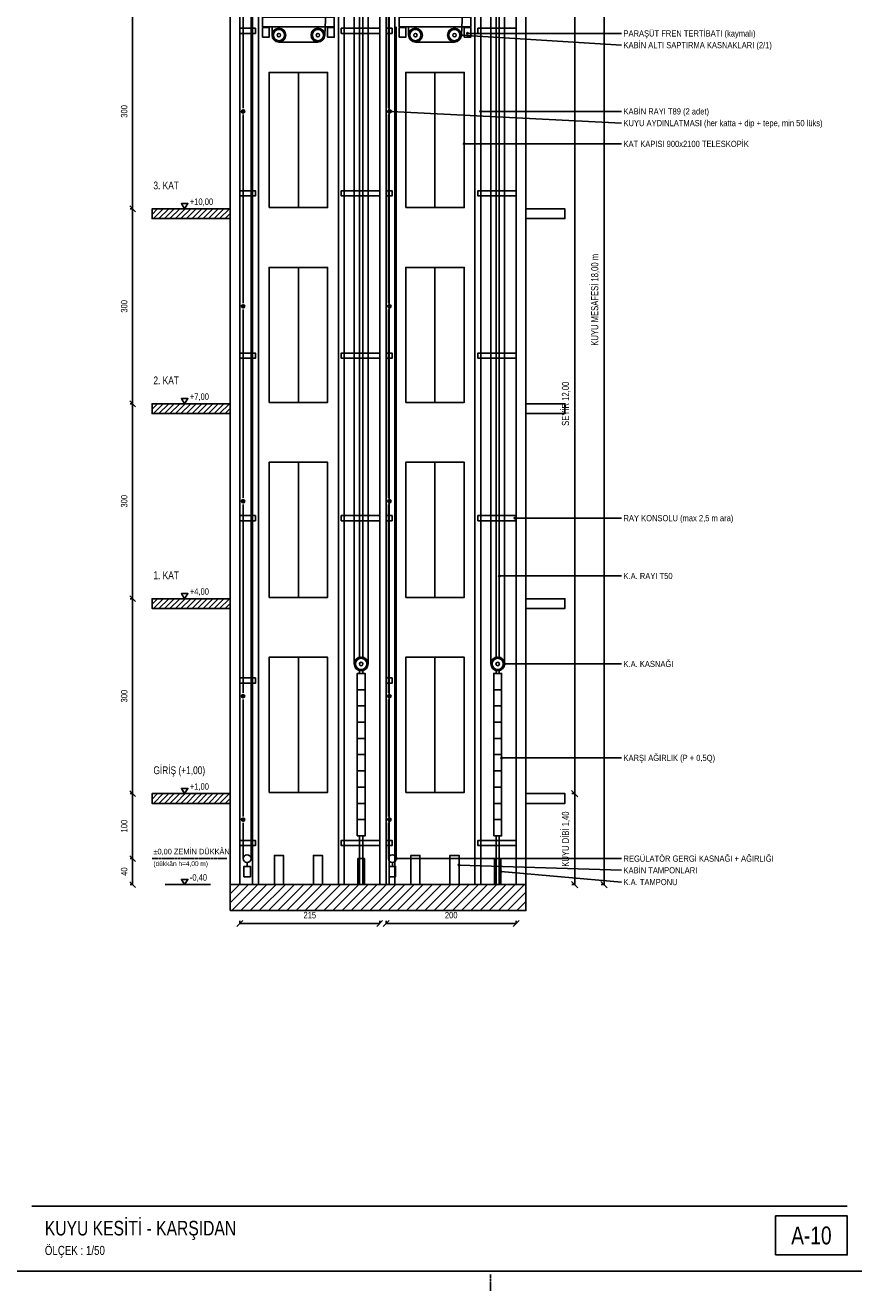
# Model space of a CAD drawing. Header units: centimetres. Extents: x 0 to 13234, y -30 to 2970.
# Tile 17 of 29: x 9835 to 11109, y -30 to 1918. Entities that reach past the tile are written whole.
import ezdxf
from ezdxf.enums import TextEntityAlignment as Align

# ---------------------------------------------------------------- set-up
doc = ezdxf.new("R2010")
doc.units = ezdxf.units.CM
doc.linetypes.add('CENTER', pattern=[5.08, 3.175, -0.635, 0.635, -0.635])
for name, color, linetype in [('ASN-ANTET', 4, 'Continuous'), ('ASN-BASLIK', 5, 'Continuous'), ('ASN-CERCEVE', 7, 'Continuous'), ('ASN-DUVAR', 7, 'Continuous'), ('ASN-EKSEN', 8, 'CENTER'), ('ASN-ELEKTRIK', 3, 'Continuous'), ('ASN-HALAT', 6, 'Continuous'), ('ASN-KA', 30, 'Continuous'), ('ASN-KABIN', 5, 'Continuous'), ('ASN-KAPI', 3, 'Continuous'), ('ASN-KOT', 2, 'Continuous'), ('ASN-MOTOR', 6, 'Continuous'), ('ASN-OLCU', 3, 'Continuous'), ('ASN-RAY', 1, 'Continuous'), ('ASN-TARAMA', 8, 'Continuous'), ('ASN-YAZI', 4, 'Continuous'), ('ASN-YUK', 1, 'Continuous')]:
    doc.layers.add(name, color=color, linetype=linetype)

msp = doc.modelspace()

# ---------------------------------------------------------------- linework, layer by layer
at = {"layer": 'ASN-ANTET'}
msp.add_line((9844.7, 100), (11098.7, 100), dxfattribs=at)
msp.add_lwpolyline([(10988.7, 25), (11098.7, 25), (11098.7, 85), (10988.7, 85)], close=True, dxfattribs=at)
at = {"layer": 'ASN-CERCEVE'}
for points in [[(0, 0), (13233.7, 0), (13233.7, 2970), (0, 2970)], [(100, 0), (13208.7, 0), (13208.7, 2970), (100, 2970)]]:
    msp.add_lwpolyline(points, close=True, dxfattribs=at)
at = {"layer": 'ASN-DUVAR'}
for p, q in [((10149.7, 595), (10149.7, 2395)), ((10164.7, 595), (10164.7, 2395)), ((10379.7, 595), (10379.7, 2395)), ((10389.7, 595), (10389.7, 2395)), ((10589.7, 595), (10589.7, 2395)), ((10604.7, 595), (10604.7, 2395))]:
    msp.add_line(p, q, dxfattribs=at)
for points in [[(10149.7, 1620), (10029.7, 1620), (10029.7, 1635), (10149.7, 1635)], [(10604.7, 1620), (10664.7, 1620), (10664.7, 1635), (10604.7, 1635)], [(10149.7, 1320), (10029.7, 1320), (10029.7, 1335), (10149.7, 1335)], [(10604.7, 1320), (10664.7, 1320), (10664.7, 1335), (10604.7, 1335)], [(10149.7, 1020), (10029.7, 1020), (10029.7, 1035), (10149.7, 1035)], [(10604.7, 1020), (10664.7, 1020), (10664.7, 1035), (10604.7, 1035)], [(10149.7, 720), (10029.7, 720), (10029.7, 735), (10149.7, 735)], [(10604.7, 720), (10664.7, 720), (10664.7, 735), (10604.7, 735)]]:
    msp.add_lwpolyline(points, dxfattribs=at)
msp.add_lwpolyline([(10149.7, 555), (10604.7, 555), (10604.7, 595), (10149.7, 595)], close=True, dxfattribs=at)
at = {"layer": 'ASN-EKSEN'}
for p, q in [((10029.7, 635), (10144.7, 635)), ((10550, -30), (10550, -5))]:
    msp.add_line(p, q, dxfattribs=at)
at = {"layer": 'ASN-ELEKTRIK'}
for p, q in [((10168, 1783.3), (10171.4, 1786.7)), ((10168, 1786.7), (10171.4, 1783.3)), ((10393, 1783.3), (10396.4, 1786.7)), ((10393, 1786.7), (10396.4, 1783.3)), ((10168, 1483.3), (10171.4, 1486.7)), ((10168, 1486.7), (10171.4, 1483.3)), ((10393, 1483.3), (10396.4, 1486.7)), ((10393, 1486.7), (10396.4, 1483.3)), ((10168, 1183.3), (10171.4, 1186.7)), ((10168, 1186.7), (10171.4, 1183.3)), ((10393, 1183.3), (10396.4, 1186.7)), ((10393, 1186.7), (10396.4, 1183.3)), ((10168, 883.3), (10171.4, 886.7)), ((10168, 886.7), (10171.4, 883.3)), ((10393, 883.3), (10396.4, 886.7)), ((10393, 886.7), (10396.4, 883.3)), ((10168, 693.3), (10171.4, 696.7)), ((10168, 696.7), (10171.4, 693.3)), ((10393, 693.3), (10396.4, 696.7)), ((10393, 696.7), (10396.4, 693.3))]:
    msp.add_line(p, q, dxfattribs=at)
for centre in [(10169.7, 1785), (10394.7, 1785), (10169.7, 1485), (10394.7, 1485), (10169.7, 1185), (10394.7, 1185), (10169.7, 885), (10394.7, 885), (10169.7, 695), (10394.7, 695)]:
    msp.add_circle(centre, 2.5, dxfattribs=at)
at = {"layer": 'ASN-HALAT'}
for p, q in [((10181.8, 635), (10181.8, 2350)), ((10295.3, 1902.4), (10316.6, 2344)), ((10340.6, 934.6), (10340.6, 2344)), ((10505.3, 1902.4), (10526.6, 2344)), ((10550.6, 934.6), (10550.6, 2344)), ((10361.8, 934.6), (10361.8, 2305)), ((10571.8, 934.6), (10571.8, 2305)), ((10169.8, 1790), (10169.8, 2080)), ((10393.2, 1790), (10393.2, 2080)), ((10214.1, 1902.4), (10214.1, 1915)), ((10405.2, 635), (10405.2, 1915)), ((10424.1, 1902.4), (10424.1, 1915)), ((10224.7, 1891.8), (10284.7, 1891.8)), ((10434.7, 1891.8), (10494.7, 1891.8)), ((10169.8, 1490), (10169.8, 1780)), ((10393.2, 1490), (10393.2, 1780)), ((10169.8, 1190), (10169.8, 1480)), ((10393.2, 1190), (10393.2, 1480)), ((10169.8, 890), (10169.8, 1180)), ((10393.2, 890), (10393.2, 1180)), ((10169.8, 700), (10169.8, 880)), ((10393.2, 700), (10393.2, 880)), ((10169.8, 635), (10169.8, 690)), ((10393.2, 635), (10393.2, 690))]:
    msp.add_line(p, q, dxfattribs=at)
at = {"layer": 'ASN-KA'}
for p, q in [((10345.2, 895), (10357.2, 895)), ((10555.2, 895), (10567.2, 895)), ((10345.2, 870), (10357.2, 870)), ((10555.2, 870), (10567.2, 870)), ((10345.2, 845), (10357.2, 845)), ((10555.2, 845), (10567.2, 845)), ((10345.2, 820), (10357.2, 820)), ((10555.2, 820), (10567.2, 820)), ((10345.2, 795), (10357.2, 795)), ((10555.2, 795), (10567.2, 795)), ((10345.2, 770), (10357.2, 770)), ((10555.2, 770), (10567.2, 770)), ((10345.2, 745), (10357.2, 745)), ((10555.2, 745), (10567.2, 745)), ((10345.2, 720), (10357.2, 720)), ((10555.2, 720), (10567.2, 720)), ((10345.2, 695), (10357.2, 695)), ((10555.2, 695), (10567.2, 695))]:
    msp.add_line(p, q, dxfattribs=at)
for points in [[(10345.2, 670), (10357.2, 670), (10357.2, 920), (10345.2, 920)], [(10555.2, 670), (10567.2, 670), (10567.2, 920), (10555.2, 920)]]:
    msp.add_lwpolyline(points, close=True, dxfattribs=at)
at = {"layer": 'ASN-KABIN'}
for points in [[(10199.7, 1915), (10309.7, 1915), (10309.7, 1930), (10199.7, 1930)], [(10409.7, 1915), (10519.7, 1915), (10519.7, 1930), (10409.7, 1930)]]:
    msp.add_lwpolyline(points, close=True, dxfattribs=at)
at = {"layer": 'ASN-KAPI'}
for p, q in [((10254.7, 1637), (10254.7, 1845)), ((10464.7, 1637), (10464.7, 1845)), ((10254.7, 1337), (10254.7, 1545)), ((10464.7, 1337), (10464.7, 1545)), ((10254.7, 1037), (10254.7, 1245)), ((10464.7, 1037), (10464.7, 1245)), ((10254.7, 737), (10254.7, 945)), ((10464.7, 737), (10464.7, 945))]:
    msp.add_line(p, q, dxfattribs=at)
for points in [[(10209.7, 1637), (10299.7, 1637), (10299.7, 1845), (10209.7, 1845)], [(10419.7, 1637), (10509.7, 1637), (10509.7, 1845), (10419.7, 1845)], [(10209.7, 1337), (10299.7, 1337), (10299.7, 1545), (10209.7, 1545)], [(10419.7, 1337), (10509.7, 1337), (10509.7, 1545), (10419.7, 1545)], [(10209.7, 1037), (10299.7, 1037), (10299.7, 1245), (10209.7, 1245)], [(10419.7, 1037), (10509.7, 1037), (10509.7, 1245), (10419.7, 1245)], [(10209.7, 737), (10299.7, 737), (10299.7, 945), (10209.7, 945)], [(10419.7, 737), (10509.7, 737), (10509.7, 945), (10419.7, 945)]]:
    msp.add_lwpolyline(points, close=True, dxfattribs=at)
at = {"layer": 'ASN-KOT'}
for p, q in [((10049.7, 1635), (10119.7, 1635)), ((10049.7, 1335), (10119.7, 1335)), ((10049.7, 1035), (10119.7, 1035)), ((10049.7, 735), (10119.7, 735)), ((10049.7, 595), (10119.7, 595))]:
    msp.add_line(p, q, dxfattribs=at)
for points in [[(10079.7, 1635), (10074.7, 1643), (10084.7, 1643)], [(10079.7, 1335), (10074.7, 1343), (10084.7, 1343)], [(10079.7, 1035), (10074.7, 1043), (10084.7, 1043)], [(10079.7, 735), (10074.7, 743), (10084.7, 743)], [(10079.7, 595), (10074.7, 603), (10084.7, 603)]]:
    msp.add_lwpolyline(points, close=True, dxfattribs=at)
at = {"layer": 'ASN-MOTOR'}
for p, q in [((10175.8, 623), (10175.8, 629)), ((10399.2, 623), (10399.2, 629))]:
    msp.add_line(p, q, dxfattribs=at)
for points in [[(10170.8, 607), (10180.8, 607), (10180.8, 623), (10170.8, 623)], [(10394.2, 607), (10404.2, 607), (10404.2, 623), (10394.2, 623)]]:
    msp.add_lwpolyline(points, close=True, dxfattribs=at)
for centre, radius in [((10224.7, 1902.4), 10.6), ((10224.7, 1902.4), 8.69), ((10284.7, 1902.4), 10.6), ((10284.7, 1902.4), 8.69), ((10434.7, 1902.4), 10.6), ((10434.7, 1902.4), 8.69), ((10494.7, 1902.4), 10.6), ((10494.7, 1902.4), 8.69), ((10224.7, 1902.4), 2.65), ((10284.7, 1902.4), 2.65), ((10434.7, 1902.4), 2.65), ((10494.7, 1902.4), 2.65), ((10351.2, 934.6), 10.6), ((10351.2, 934.6), 8.69), ((10351.2, 934.6), 2.65), ((10561.2, 934.6), 10.6), ((10561.2, 934.6), 8.69), ((10561.2, 934.6), 2.65), ((10175.8, 635), 6), ((10399.2, 635), 6)]:
    msp.add_circle(centre, radius, dxfattribs=at)
at = {"layer": 'ASN-OLCU'}
for p, q in [((10724.7, 595), (10724.7, 2395)), ((9999.7, 1635), (9999.7, 1935)), ((10679.7, 735), (10679.7, 1935)), ((10004.2, 1630.5), (9995.2, 1639.5)), ((10004.2, 1630.5), (9995.2, 1639.5)), ((9999.7, 1635), (9995.7, 1635)), ((9999.7, 1635), (9995.7, 1635)), ((9999.7, 1335), (9999.7, 1635)), ((10004.2, 1330.5), (9995.2, 1339.5)), ((10004.2, 1330.5), (9995.2, 1339.5)), ((9999.7, 1335), (9995.7, 1335)), ((9999.7, 1335), (9995.7, 1335)), ((9999.7, 1035), (9999.7, 1335)), ((10004.2, 1030.5), (9995.2, 1039.5)), ((10004.2, 1030.5), (9995.2, 1039.5)), ((9999.7, 1035), (9995.7, 1035)), ((9999.7, 1035), (9995.7, 1035)), ((9999.7, 735), (9999.7, 1035)), ((10004.2, 730.5), (9995.2, 739.5)), ((10004.2, 730.5), (9995.2, 739.5)), ((9999.7, 735), (9995.7, 735)), ((9999.7, 735), (9995.7, 735)), ((9999.7, 635), (9999.7, 735)), ((10684.7, 730.1), (10674.8, 740)), ((10684.7, 730.1), (10674.8, 740)), ((10679.7, 735), (10675.3, 735)), ((10679.7, 735), (10675.3, 735)), ((10679.7, 595), (10679.7, 735)), ((10004.2, 630.5), (9995.2, 639.5)), ((10004.2, 630.5), (9995.2, 639.5)), ((9999.7, 635), (9995.7, 635)), ((9999.7, 635), (9995.7, 635)), ((9999.7, 595), (9999.7, 635)), ((10004.2, 590.5), (9995.2, 599.5)), ((9999.7, 595), (9995.7, 595)), ((10684.7, 590.1), (10674.8, 600)), ((10679.7, 595), (10675.3, 595)), ((10729.7, 590.1), (10719.8, 600)), ((10724.7, 595), (10720.3, 595)), ((10160.2, 530.5), (10169.2, 539.5)), ((10164.7, 535), (10164.7, 539)), ((10164.7, 535), (10379.7, 535)), ((10375.2, 530.5), (10384.2, 539.5)), ((10379.7, 535), (10379.7, 539)), ((10385.2, 530.5), (10394.2, 539.5)), ((10389.7, 535), (10389.7, 539)), ((10389.7, 535), (10589.7, 535)), ((10585.2, 530.5), (10594.2, 539.5)), ((10589.7, 535), (10589.7, 539))]:
    msp.add_line(p, q, dxfattribs=at)
at = {"layer": 'ASN-RAY'}
for p, q in [((10184.3, 595), (10184.3, 2393)), ((10193.2, 595), (10193.2, 2393)), ((10394.3, 595), (10394.3, 2340)), ((10403.2, 595), (10403.2, 2340)), ((10316.2, 595), (10316.2, 2294.3)), ((10325.1, 595), (10325.1, 2281.9)), ((10526.2, 595), (10526.2, 2294.3)), ((10535.1, 595), (10535.1, 2281.9)), ((10348.7, 945.6), (10348.7, 2249)), ((10353.7, 945.6), (10353.7, 2242)), ((10558.7, 945.6), (10558.7, 2249)), ((10563.7, 945.6), (10563.7, 2242)), ((10348.7, 920), (10348.7, 923.6)), ((10353.7, 920), (10353.7, 923.6)), ((10558.7, 920), (10558.7, 923.6)), ((10563.7, 920), (10563.7, 923.6)), ((10348.7, 595), (10348.7, 670)), ((10353.7, 595), (10353.7, 670)), ((10558.7, 595), (10558.7, 670)), ((10563.7, 595), (10563.7, 670))]:
    msp.add_line(p, q, dxfattribs=at)
for points in [[(10164.7, 1905), (10188.7, 1905), (10188.7, 1913), (10164.7, 1913)], [(10379.7, 1905), (10320.7, 1905), (10320.7, 1913), (10379.7, 1913)], [(10389.7, 1905), (10398.7, 1905), (10398.7, 1913), (10389.7, 1913)], [(10589.7, 1905), (10530.7, 1905), (10530.7, 1913), (10589.7, 1913)], [(10164.7, 1655), (10188.7, 1655), (10188.7, 1663), (10164.7, 1663)], [(10379.7, 1655), (10320.7, 1655), (10320.7, 1663), (10379.7, 1663)], [(10389.7, 1655), (10398.7, 1655), (10398.7, 1663), (10389.7, 1663)], [(10589.7, 1655), (10530.7, 1655), (10530.7, 1663), (10589.7, 1663)], [(10164.7, 1405), (10188.7, 1405), (10188.7, 1413), (10164.7, 1413)], [(10379.7, 1405), (10320.7, 1405), (10320.7, 1413), (10379.7, 1413)], [(10389.7, 1405), (10398.7, 1405), (10398.7, 1413), (10389.7, 1413)], [(10589.7, 1405), (10530.7, 1405), (10530.7, 1413), (10589.7, 1413)], [(10164.7, 1155), (10188.7, 1155), (10188.7, 1163), (10164.7, 1163)], [(10379.7, 1155), (10320.7, 1155), (10320.7, 1163), (10379.7, 1163)], [(10389.7, 1155), (10398.7, 1155), (10398.7, 1163), (10389.7, 1163)], [(10589.7, 1155), (10530.7, 1155), (10530.7, 1163), (10589.7, 1163)], [(10164.7, 905), (10188.7, 905), (10188.7, 913), (10164.7, 913)], [(10389.7, 905), (10398.7, 905), (10398.7, 913), (10389.7, 913)], [(10164.7, 655), (10188.7, 655), (10188.7, 663), (10164.7, 663)], [(10379.7, 655), (10320.7, 655), (10320.7, 663), (10379.7, 663)], [(10389.7, 655), (10398.7, 655), (10398.7, 663), (10389.7, 663)], [(10589.7, 655), (10530.7, 655), (10530.7, 663), (10589.7, 663)]]:
    msp.add_lwpolyline(points, dxfattribs=at)
at = {"layer": 'ASN-TARAMA'}
for p, q in [((10029.7, 1626.5), (10038.2, 1635)), ((10031.7, 1620), (10046.7, 1635)), ((10040.2, 1620), (10055.2, 1635)), ((10048.7, 1620), (10063.7, 1635)), ((10057.1, 1620), (10072.1, 1635)), ((10065.6, 1620), (10080.6, 1635)), ((10074.1, 1620), (10089.1, 1635)), ((10082.6, 1620), (10097.6, 1635)), ((10091.1, 1620), (10106.1, 1635)), ((10099.6, 1620), (10114.6, 1635)), ((10108.1, 1620), (10123.1, 1635)), ((10116.5, 1620), (10131.5, 1635)), ((10125, 1620), (10140, 1635)), ((10133.5, 1620), (10148.5, 1635)), ((10142, 1620), (10149.7, 1627.7)), ((10029.7, 1326.5), (10038.2, 1335)), ((10031.7, 1320), (10046.7, 1335)), ((10040.2, 1320), (10055.2, 1335)), ((10048.7, 1320), (10063.7, 1335)), ((10057.1, 1320), (10072.1, 1335)), ((10065.6, 1320), (10080.6, 1335)), ((10074.1, 1320), (10089.1, 1335)), ((10082.6, 1320), (10097.6, 1335)), ((10091.1, 1320), (10106.1, 1335)), ((10099.6, 1320), (10114.6, 1335)), ((10108.1, 1320), (10123.1, 1335)), ((10116.5, 1320), (10131.5, 1335)), ((10125, 1320), (10140, 1335)), ((10133.5, 1320), (10148.5, 1335)), ((10142, 1320), (10149.7, 1327.7)), ((10029.7, 1026.5), (10038.2, 1035)), ((10031.7, 1020), (10046.7, 1035)), ((10040.2, 1020), (10055.2, 1035)), ((10048.7, 1020), (10063.7, 1035)), ((10057.1, 1020), (10072.1, 1035)), ((10065.6, 1020), (10080.6, 1035)), ((10074.1, 1020), (10089.1, 1035)), ((10082.6, 1020), (10097.6, 1035)), ((10091.1, 1020), (10106.1, 1035)), ((10099.6, 1020), (10114.6, 1035)), ((10108.1, 1020), (10123.1, 1035)), ((10116.5, 1020), (10131.5, 1035)), ((10125, 1020), (10140, 1035)), ((10133.5, 1020), (10148.5, 1035)), ((10142, 1020), (10149.7, 1027.7)), ((10029.7, 726.5), (10038.2, 735)), ((10031.7, 720), (10046.7, 735)), ((10040.2, 720), (10055.2, 735)), ((10048.7, 720), (10063.7, 735)), ((10057.1, 720), (10072.1, 735)), ((10065.6, 720), (10080.6, 735)), ((10074.1, 720), (10089.1, 735)), ((10082.6, 720), (10097.6, 735)), ((10091.1, 720), (10106.1, 735)), ((10099.6, 720), (10114.6, 735)), ((10108.1, 720), (10123.1, 735)), ((10116.5, 720), (10131.5, 735)), ((10125, 720), (10140, 735)), ((10133.5, 720), (10148.5, 735)), ((10142, 720), (10149.7, 727.7)), ((10149.7, 580.9), (10163.9, 595)), ((10149.7, 566.7), (10178, 595)), ((10152.1, 555), (10192.1, 595)), ((10166.3, 555), (10206.3, 595)), ((10180.4, 555), (10220.4, 595)), ((10194.6, 555), (10234.6, 595)), ((10208.7, 555), (10248.7, 595)), ((10222.9, 555), (10262.9, 595)), ((10237, 555), (10277, 595)), ((10251.1, 555), (10291.1, 595)), ((10265.3, 555), (10305.3, 595)), ((10279.4, 555), (10319.4, 595)), ((10293.6, 555), (10333.6, 595)), ((10307.7, 555), (10347.7, 595)), ((10321.8, 555), (10361.8, 595)), ((10336, 555), (10376, 595)), ((10350.1, 555), (10390.1, 595)), ((10364.3, 555), (10404.3, 595)), ((10378.4, 555), (10418.4, 595)), ((10392.6, 555), (10432.6, 595)), ((10406.7, 555), (10446.7, 595)), ((10420.8, 555), (10460.8, 595)), ((10435, 555), (10475, 595)), ((10449.1, 555), (10489.1, 595)), ((10463.3, 555), (10503.3, 595)), ((10477.4, 555), (10517.4, 595)), ((10491.6, 555), (10531.6, 595)), ((10505.7, 555), (10545.7, 595)), ((10519.8, 555), (10559.8, 595)), ((10534, 555), (10574, 595)), ((10548.1, 555), (10588.1, 595)), ((10562.3, 555), (10602.3, 595)), ((10576.4, 555), (10604.7, 583.3)), ((10590.5, 555), (10604.7, 569.2)), ((10604.7, 555), (10604.7, 555))]:
    msp.add_line(p, q, dxfattribs=at)
at = {"layer": 'ASN-YAZI'}
for p, q in [((10505.3, 1902.4), (10751.7, 1887)), ((10514.7, 1905), (10751.7, 1905)), ((10397.2, 1785), (10751.7, 1767)), ((10535.1, 1785), (10751.7, 1785)), ((10509.7, 1735), (10751.7, 1735)), ((10587.7, 1159), (10751.7, 1159)), ((10563.7, 1070), (10751.7, 1070)), ((10571.8, 934.6), (10751.7, 934.6)), ((10567.2, 790), (10751.7, 790)), ((10405.2, 635), (10751.7, 635)), ((10501.7, 625), (10751.7, 617)), ((10566.2, 615), (10751.7, 598.9))]:
    msp.add_line(p, q, dxfattribs=at)
for centre in [(10505.3, 1902.4), (10514.7, 1905), (10397.2, 1785), (10535.1, 1785), (10509.7, 1735), (10587.7, 1159), (10563.7, 1070), (10571.8, 934.6), (10567.2, 790), (10405.2, 635), (10501.7, 625), (10566.2, 615)]:
    msp.add_circle(centre, 1.2, dxfattribs=at)
at = {"layer": 'ASN-YUK'}
for points in [[(10199.7, 1899), (10209.7, 1899), (10209.7, 1914), (10199.7, 1914)], [(10299.7, 1899), (10309.7, 1899), (10309.7, 1914), (10299.7, 1914)], [(10409.7, 1899), (10419.7, 1899), (10419.7, 1914), (10409.7, 1914)], [(10509.7, 1899), (10519.7, 1899), (10519.7, 1914), (10509.7, 1914)]]:
    msp.add_lwpolyline(points, close=True, dxfattribs=at)
for points in [[(10217.7, 595), (10217.7, 640), (10231.7, 640), (10231.7, 595)], [(10277.7, 595), (10277.7, 640), (10291.7, 640), (10291.7, 595)], [(10346.2, 595), (10346.2, 635), (10356.2, 635), (10356.2, 595)], [(10427.7, 595), (10427.7, 640), (10441.7, 640), (10441.7, 595)], [(10487.7, 595), (10487.7, 640), (10501.7, 640), (10501.7, 595)], [(10556.2, 595), (10556.2, 635), (10566.2, 635), (10566.2, 595)]]:
    msp.add_lwpolyline(points, dxfattribs=at)

# ---------------------------------------------------------------- texts
at = {"layer": 'ASN-ANTET', "width": 0.8}
msp.add_text('A-10', height=27.5, dxfattribs=at).set_placement((11043.7, 55), align=Align.MIDDLE_CENTER)
msp.add_text('ÖLÇEK : 1/50', height=14, dxfattribs=at).set_placement((9864.7, 25))
at = {"layer": 'ASN-BASLIK', "width": 0.8}
for s, height, p in [('3. KAT', 12, (10031.7, 1665)), ('2. KAT', 12, (10031.7, 1365)), ('1. KAT', 12, (10031.7, 1065)), ('GİRİŞ (+1,00)', 12, (10031.7, 765)), ('KUYU KESİTİ - KARŞIDAN', 22.5, (9864.7, 55))]:
    msp.add_text(s, height=height, dxfattribs=at).set_placement(p)
at = {"layer": 'ASN-KOT', "width": 0.8}
for s, height, p in [('+10,00', 10, (10087.7, 1638)), ('+7,00', 10, (10087.7, 1338)), ('+4,00', 10, (10087.7, 1038)), ('+1,00', 10, (10087.7, 738)), ('%%p0,00 ZEMİN DÜKKÂN', 8.5, (10031.7, 639)), ('-0,40', 10, (10087.7, 598))]:
    msp.add_text(s, height=height, dxfattribs=at).set_placement(p, align=Align.BOTTOM_LEFT)
msp.add_text('(dükkân h=4,00 m)', height=7.5, dxfattribs=at).set_placement((10031.7, 631), align=Align.TOP_LEFT)
at = {"layer": 'ASN-OLCU', "width": 0.8}
for s, height, p in [('300', 10, (9994.7, 1785)), ('KUYU MESAFESİ 18,00 m', 11, (10719.2, 1495)), ('300', 10, (9994.7, 1485)), ('SEYİR 12,00', 11, (10674.2, 1335)), ('300', 10, (9994.7, 1185)), ('300', 10, (9994.7, 885)), ('KUYU DİBİ 1,40', 11, (10674.2, 665)), ('100', 10, (9994.7, 685)), ('40', 10, (9994.7, 615))]:
    msp.add_text(s, height=height, rotation=90, dxfattribs=at).set_placement(p, align=Align.BOTTOM_CENTER)
for s, p in [('215', (10272.2, 540)), ('200', (10489.7, 540))]:
    msp.add_text(s, height=10, dxfattribs=at).set_placement(p, align=Align.BOTTOM_CENTER)
at = {"layer": 'ASN-YAZI', "width": 0.8}
for s, p in [('PARAŞÜT FREN TERTİBATI (kaymalı)', (10754.7, 1905)), ('KABİN ALTI SAPTIRMA KASNAKLARI (2/1)', (10754.7, 1887)), ('KABİN RAYI T89 (2 adet)', (10754.7, 1785)), ('KUYU AYDINLATMASI (her katta + dip + tepe, min 50 lüks)', (10754.7, 1767)), ('KAT KAPISI 900x2100 TELESKOPİK', (10754.7, 1735)), ('RAY KONSOLU (max 2,5 m ara)', (10754.7, 1159)), ('K.A. RAYI T50', (10754.7, 1070)), ('K.A. KASNAĞI', (10754.7, 934.6)), ('KARŞI AĞIRLIK (P + 0,5Q)', (10754.7, 790)), ('REGÜLATÖR GERGİ KASNAĞI + AĞIRLIĞI', (10754.7, 635)), ('KABİN TAMPONLARI', (10754.7, 617)), ('K.A. TAMPONU', (10754.7, 598.9))]:
    msp.add_text(s, height=9.5, dxfattribs=at).set_placement(p, align=Align.MIDDLE_LEFT)

doc.saveas('drawing.dxf')
